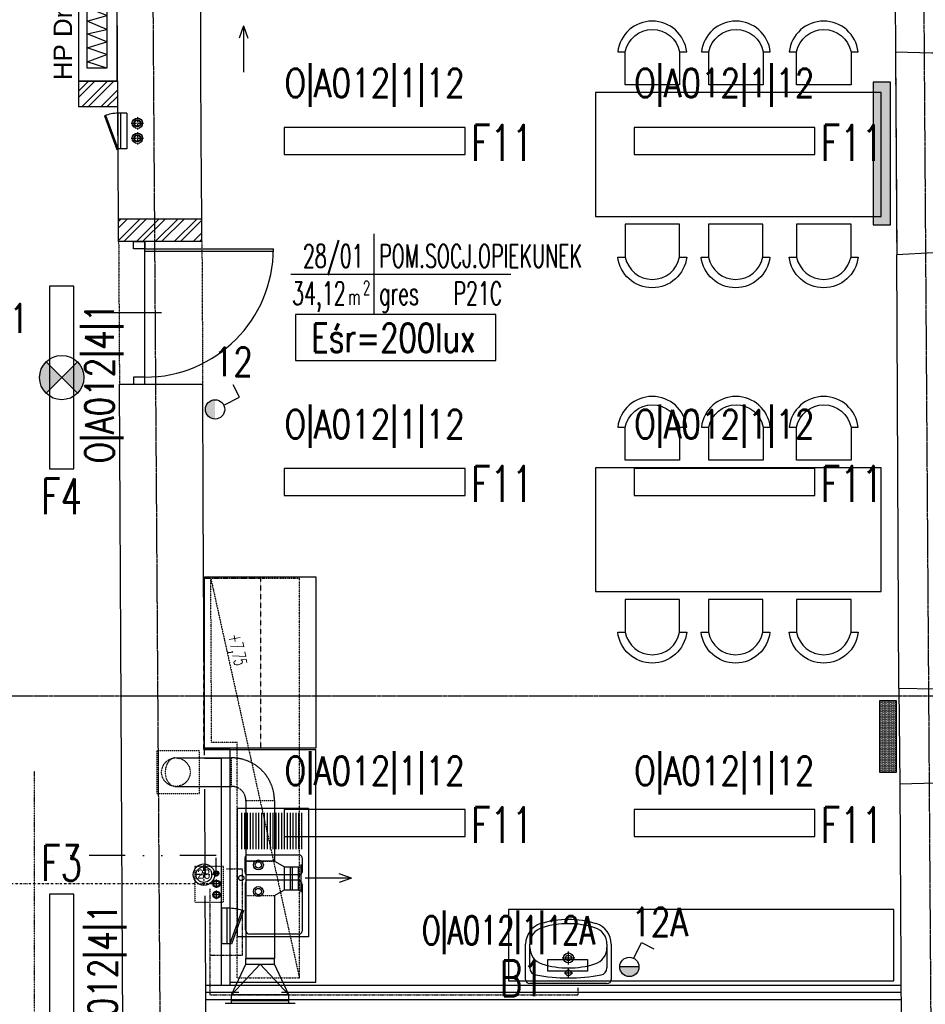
# Model space of a CAD drawing. Header units: inches. Extents: x -281236 to -70395, y 38777 to 102341.
# Tile 55 of 244: x -139263 to -138628, y 42943 to 43633. Entities that reach past the tile are written whole.
import ezdxf
from ezdxf.enums import TextEntityAlignment as Align

# ---------------------------------------------------------------- set-up
doc = ezdxf.new("R2010")
doc.units = ezdxf.units.IN
doc.header["$MEASUREMENT"] = 0
for name, pattern in [('00-inst$0$DASHDOT', [1, 0.5, -0.25, 0, -0.25]), ('CENTER', [2, 1.25, -0.25, 0.25, -0.25]), ('DASHDOT', [1, 0.5, -0.25, 0, -0.25]), ('DASHED', [0.75, 0.5, -0.25]), ('DASHED2', [0.375, 0.25, -0.125]), ('DIVIDE', [31.75, 12.7, -6.35, 0, -6.35, 0, -6.35])]:
    doc.linetypes.add(name, pattern=pattern)
doc.layers.get('0').update_dxf_attribs({"color": 101})
for name, color, linetype in [('Drz---drzwi', 5, 'Continuous'), ('E-90', 6, 'Continuous'), ('E-OPIS-POM', 6, 'Continuous'), ('E35', 6, 'Continuous'), ('Ins-kan', 54, 'Continuous'), ('Ins-went', 141, 'Continuous'), ('Ins-went-opis', 141, 'Continuous'), ('Ins-wod', 152, 'Continuous'), ('Mco-piony', 10, 'Continuous'), ('Mppoż-piony-hydranty', 121, 'Continuous'), ('Mw-cr-rury', 160, 'DIVIDE'), ('Mw-wc-rury', 160, 'DASHDOT'), ('Okn---okna', 5, 'Continuous'), ('Opis-spadki', 61, 'Continuous'), ('Os-osie glowne', 8, 'CENTER'), ('piony_K_nr', 240, 'Continuous'), ('Sc-cegla pelna', 32, 'Continuous'), ('Sc-cegla pelna-hatch', 8, 'Continuous'), ('Sc-cegla pustak', 42, 'Continuous'), ('Sc-gazobeton', 45, 'Continuous'), ('Sc-gk', 120, 'Continuous'), ('Sc-gk-hatch', 8, 'Continuous'), ('Sc-nadproza kon', 5, 'DASHED2'), ('Suf-widok', 8, 'Continuous'), ('W-otwor-strop', 126, 'Continuous'), ('Wyp-grzejniki', 56, 'Continuous'), ('Wyp-kuchnia', 71, 'Continuous'), ('Wyp-meble', 155, 'Continuous'), ('Wyp-sanitar', 131, 'Continuous')]:
    doc.layers.add(name, color=color, linetype=linetype)
doc.styles.add('KA wymiar', font='romans.shx', dxfattribs={"width": 0.6})
doc.styles.add('ROMANS', font='romans', dxfattribs={"width": 0.85})
doc.styles.add('TYTUL2', font='ARIAL.TTF')
doc.linetypes.add('BATTING', pattern='A,0.0001,-0.1,[134,ltypeshp.shx,S=0.1,R=0,X=-0.1,Y=0],-0.2,[134,ltypeshp.shx,S=0.1,R=180,X=0.1,Y=0],-0.1', length=0.4001)
pattern_1 = [(45, (0.613, 0), (-6.6291261, 6.6291261), []), (45, (5.032, 0), (-6.6291261, 6.6291261), [])]

# ---------------------------------------------------------------- blocks, each defined once
blk = doc.blocks.new('W030')
for points in [[(-78.99, 71.86), (-83.9, 71.86, -0.895014), (-35.66, 71.86), (-40.84, 71.86, 0.825539), (-78.93, 71.83), (-78.93, 48.87), (-40.84, 48.87), (-40.84, 71.86)], [(-17.5, 71.86), (-22.41, 71.86, -0.895014), (25.83, 71.86), (20.64, 71.86, 0.825539), (-17.44, 71.83), (-17.44, 48.87), (20.64, 48.87), (20.64, 71.86)], [(41.09, 71.86), (36.18, 71.86, -0.895014), (84.42, 71.86), (79.23, 71.86, 0.825539), (41.15, 71.83), (41.15, 48.87), (79.23, 48.87), (79.23, 71.86)], [(-78.99, -71.86), (-83.9, -71.86, 0.895014), (-35.66, -71.86), (-40.84, -71.86, -0.825539), (-78.93, -71.83), (-78.93, -48.87), (-40.84, -48.87), (-40.84, -71.86)], [(-17.22, -71.86), (-22.13, -71.86, 0.895014), (26.11, -71.86), (20.92, -71.86, -0.825539), (-17.16, -71.83), (-17.16, -48.87), (20.92, -48.87), (20.92, -71.86)], [(41.09, -71.86), (36.18, -71.86, 0.895014), (84.42, -71.86), (79.23, -71.86, -0.825539), (41.15, -71.83), (41.15, -48.87), (79.23, -48.87), (79.23, -71.86)]]:
    blk.add_lwpolyline(points, format="xyb")
at = {"linetype": 'Continuous'}
blk.add_lwpolyline([(-100, 43.37), (100, 43.37), (100, -43.37), (-100, -43.37), (-100, 43.37)], dxfattribs=at)
blk = doc.blocks.new('pow')
for p, q in [((0, 0.523), (0, -0.523)), ((-1.075, 0), (1.78, 0))]:
    blk.add_line(p, q)
at = {"style": 'KA wymiar', "width": 0.6}
for s, height, p in [('2', 0.18, (-0.139, -0.27)), ('m', 0.21, (-0.333, -0.401))]:
    blk.add_text(s, height=height, dxfattribs=at).set_placement(p)
for tag, p in [('01', (-0.131, 0.084)), ('000.00', (-0.364, -0.401))]:
    blk.add_attdef(tag, text='', height=0.3, dxfattribs=at).set_placement(p, align=Align.RIGHT)
for tag, p in [('POMIESZCZENIE', (0.071, 0.084)), ('POSADZKA', (0.071, -0.401))]:
    blk.add_attdef(tag, p, '', height=0.3, dxfattribs=at)
blk = doc.blocks.new('_0630_DRZWI_90')
at = {"ltscale": 7}
for p, q in [((5, 8), (5, 98)), ((6.8, 8), (6.8, 97.98))]:
    blk.add_line(p, q, dxfattribs=at)
at = {"ltscale": 25}
for p, q in [((50, 19.7), (50, -28.9)), ((5, 8), (0, 8)), ((0, 8), (5, 8)), ((0, 0), (0, 8)), ((95, 8), (5, 8)), ((5, 8), (5, 0)), ((95, 8), (95, 0)), ((100, 8), (95, 8)), ((100, 0), (100, 8)), ((5, 0), (0, 0)), ((5, 0), (0, 0)), ((95, 0), (100, 0)), ((95, 0), (100, 0))]:
    blk.add_line(p, q, dxfattribs=at)
at = {"ltscale": 7}
blk.add_arc((5, 8), 90, 0, 90, dxfattribs=at)
blk = doc.blocks.new('umywalka_60x45')
at = {"ltscale": 25}
for p, q in [((-27, 0), (27, 0)), ((-30, -27.72), (-30, -3)), ((0, -4.5), (0, -10.5)), ((30, -3), (30, -27.72)), ((-27, -27.72), (-27, -11.03)), ((3, -7.5), (-3, -7.5)), ((0, -13.5), (0, -22.5)), ((27, -11.03), (27, -27.72)), ((4.5, -18), (-4.5, -18))]:
    blk.add_line(p, q, dxfattribs=at)
for centre, radius in [((0, -7.5), 2), ((0, -18), 3.5), ((0, -18), 2)]:
    blk.add_circle(centre, radius, dxfattribs=at)
for centre, radius, start, end in [((27, -3), 3, 0, 90), ((-27, -3), 3, 90, 180), ((-22, -11.03), 5, 100.52627, 180), ((0, -129.43), 125.43, 79.47373, 100.52627), ((22, -11.03), 5, 0, 79.47373), ((0, -73.4), 62.4, 72.6871, 107.3129), ((-15, -25.28), 12, 107.3129, 180), ((15, -25.28), 12, 0, 72.6871), ((-15, -27.72), 15, 180, 252.6871), ((-15, -27.72), 12, 180, 252.6871), ((15, -27.72), 12, 287.3129, 0), ((15, -27.72), 15, 287.3129, 0), ((0, 20.4), 62.4, 252.6871, 287.3129), ((0, 20.4), 65.4, 252.6871, 287.3129)]:
    blk.add_arc(centre, radius, start, end, dxfattribs=at)
blk = doc.blocks.new('HP25')
at = {"layer": 'Mppoż-piony-hydranty'}
for p, q in [((-1492.3, 1506.02), (-1492.3, 1533.02)), ((-1492.3, 1533.02), (-1418.3, 1533.02)), ((-1418.3, 1533.02), (-1418.3, 1506.02)), ((-1469.71, 1527.1), (-1476.32, 1513.24)), ((-1427.42, 1527.1), (-1476.32, 1527.1)), ((-1476.32, 1527.1), (-1476.32, 1513.24)), ((-1464.43, 1513.24), (-1469.71, 1527.1)), ((-1460.46, 1527.1), (-1464.43, 1513.24)), ((-1454.51, 1513.24), (-1460.46, 1527.1)), ((-1451.54, 1527.1), (-1454.51, 1513.24)), ((-1445.92, 1513.24), (-1451.54, 1527.1)), ((-1441.63, 1527.1), (-1445.92, 1513.24)), ((-1437, 1513.24), (-1441.63, 1527.1)), ((-1432.04, 1527.1), (-1437, 1513.24)), ((-1427.42, 1513.24), (-1432.04, 1527.1)), ((-1427.42, 1513.24), (-1427.42, 1527.1)), ((-1488.14, 1518.12), (-1482.01, 1511.99)), ((-1487.98, 1518.24), (-1481.89, 1512.15)), ((-1487.82, 1518.35), (-1481.78, 1512.31)), ((-1487.64, 1518.46), (-1481.67, 1512.49)), ((-1487.46, 1518.56), (-1481.57, 1512.67)), ((-1487.27, 1518.66), (-1481.47, 1512.86)), ((-1487.08, 1518.74), (-1481.39, 1513.05)), ((-1486.87, 1518.82), (-1481.31, 1513.26)), ((-1486.66, 1518.89), (-1481.24, 1513.47)), ((-1486.43, 1518.95), (-1481.18, 1513.7)), ((-1486.2, 1519), (-1481.13, 1513.93)), ((-1485.95, 1519.04), (-1481.09, 1514.18)), ((-1485.69, 1519.06), (-1481.07, 1514.43)), ((-1485.42, 1519.07), (-1481.06, 1514.71)), ((-1485.13, 1519.06), (-1481.07, 1515)), ((-1484.81, 1519.03), (-1481.1, 1515.32)), ((-1484.47, 1518.96), (-1481.17, 1515.66)), ((-1484.08, 1518.86), (-1481.27, 1516.05)), ((-1483.61, 1518.68), (-1481.45, 1516.52)), ((-1482.97, 1518.31), (-1481.82, 1517.16)), ((-1479.08, 1520.38), (-1477.49, 1513.39)), ((-1478.95, 1510.35), (-1479.08, 1520.38)), ((-1489.78, 1514.94), (-1485.19, 1510.35)), ((-1489.78, 1514.66), (-1485.46, 1510.35)), ((-1489.77, 1514.37), (-1485.76, 1510.36)), ((-1489.76, 1515.2), (-1484.93, 1510.37)), ((-1489.73, 1514.05), (-1486.08, 1510.39)), ((-1489.72, 1515.45), (-1484.68, 1510.41)), ((-1489.67, 1515.68), (-1484.44, 1510.46)), ((-1489.67, 1513.7), (-1486.43, 1510.46)), ((-1489.62, 1515.91), (-1484.22, 1510.51)), ((-1489.55, 1516.12), (-1484, 1510.58)), ((-1489.55, 1513.3), (-1486.83, 1510.58)), ((-1489.47, 1516.33), (-1483.8, 1510.66)), ((-1489.39, 1516.53), (-1483.6, 1510.74)), ((-1489.36, 1512.82), (-1487.31, 1510.77)), ((-1489.29, 1516.72), (-1483.41, 1510.84)), ((-1489.19, 1516.9), (-1483.23, 1510.94)), ((-1489.08, 1517.08), (-1483.05, 1511.04)), ((-1488.97, 1517.24), (-1482.88, 1511.16)), ((-1488.93, 1512.11), (-1488.02, 1511.2)), ((-1488.85, 1517.41), (-1482.72, 1511.28)), ((-1488.72, 1517.56), (-1482.57, 1511.41)), ((-1488.59, 1517.71), (-1482.42, 1511.54)), ((-1488.45, 1517.85), (-1482.28, 1511.68)), ((-1488.3, 1517.99), (-1482.14, 1511.83)), ((-1480.93, 1514.44), (-1478.95, 1510.35)), ((-1477.49, 1513.39), (-1476.96, 1517.48)), ((-1476.32, 1513.24), (-1427.42, 1513.24)), ((-1418.3, 1506.02), (-1492.3, 1506.02)), ((-1485.29, 1510.48), (-1485.29, 1507.71)), ((-1485.29, 1507.71), (-1478.55, 1507.71))]:
    blk.add_line(p, q, dxfattribs=at)
blk.add_circle((-1485.42, 1514.71), 4.36, dxfattribs=at)
blk = doc.blocks.new('pco')
at = {"layer": 'Mco-piony', "color": 9, "linetype": 'DASHDOT', "ltscale": 3}
for p, q in [((-2599.38, -14.34), (-2610.28, -14.34)), ((-2604.83, -19.79), (-2604.83, -8.89))]:
    blk.add_line(p, q, dxfattribs=at)
at = {"layer": 'Mco-piony', "color": 9}
blk.add_circle((-2604.83, -14.34), 4.53, dxfattribs=at)
at = {"layer": 'Mco-piony'}
blk.add_circle((-2604.83, -14.34), 3.2, dxfattribs=at)
at = {"layer": 'Mco-piony', "color": 8}
blk.add_circle((-2604.83, -14.34), 2.6, dxfattribs=at)
blk = doc.blocks.new('_gslkflhklgj')
at = {"linetype": '00-inst$0$DASHDOT', "ltscale": 5}
for p, q in [((0, -7.5), (0, 7.5)), ((7.5, 0), (-7.5, 0))]:
    blk.add_line(p, q, dxfattribs=at)
for radius in [7.5, 5.5]:
    blk.add_circle((0, 0), radius)
blk = doc.blocks.new('rewizja')
at = {"layer": 'Wyp-meble'}
for p, q in [((-25, 6), (-25, 0)), ((-25, 6), (0, 6)), ((-25, 4), (-25, 2)), ((0, 2), (-25, 2)), ((0, 6), (0, 0)), ((0, 0), (-25, 0))]:
    blk.add_line(p, q, dxfattribs=at)
blk.add_lwpolyline([(-23.15, -9.49), (0.34, -0.94), (0, 0), (-23.49, -8.55)], close=True, dxfattribs=at)
blk.add_arc((0, 0), 25, 180, 202.29244, dxfattribs=at)
blk = doc.blocks.new('pion_woda')
at = {"layer": 'Ins-wod'}
for p, q in [((3, 0), (-3, 0)), ((0, 3), (0, -3))]:
    blk.add_line(p, q, dxfattribs=at)
for centre, radius in [((0, 0.02), 2.55), ((0, 0), 2)]:
    blk.add_circle(centre, radius, dxfattribs=at)
blk = doc.blocks.new('pion_mały')
at = {"layer": 'Ins-wod'}
for p, q in [((0, 2.08), (0, -2.12)), ((2.1, -0.02), (-2.1, -0.02))]:
    blk.add_line(p, q, dxfattribs=at)
for centre, radius in [((0, 0), 1.79), ((0, -0.02), 1.4)]:
    blk.add_circle(centre, radius, dxfattribs=at)
blk = doc.blocks.new('WW_piony')
for name, p in [('pion_mały', (0, 0)), ('pion_woda', (7.18, 0.12)), ('pion_woda', (14.93, 0.15))]:
    blk.add_blockref(name, p)
blk = doc.blocks.new('0630_STRZAŁKA')
at = {"ltscale": 0.5}
for points in [[(0, 0), (-3.03, -8.56)], [(0, 0), (0, -32.43)], [(0, 0), (3.03, -8.56)]]:
    blk.add_lwpolyline(points, dxfattribs=at)
blk = doc.blocks.new('G_50')
at = {"layer": 'Wyp-grzejniki'}
h = blk.add_hatch(dxfattribs=at)
h.set_pattern_fill('DOTS', color=256, scale=0.5, angle=180, style=0)
h.set_pattern_definition([(180, (77492.90915, -37873.9399), (-0.396875, -0.79375), [0, -0.79375])])
h.paths.add_polyline_path([(0, 0), (-12, 0), (-12, -50), (0, -50)])
blk.add_lwpolyline([(-12, -50), (0, -50), (0, 0), (-12, 0)], close=True, dxfattribs=at)
blk = doc.blocks.new('grzejnik_100')
at = {"layer": 'Wyp-grzejniki'}
h = blk.add_hatch(dxfattribs=at)
h.set_pattern_fill('DOTS', color=256, scale=0.5, style=0)
h.set_pattern_definition([(0, (-77492.90915, 37823.9399), (0.396875, 0.79375), [0, -0.79375])])
h.paths.add_polyline_path([(0, -100), (12, -100), (12, 0), (0, 0)])
blk.add_lwpolyline([(12, 0), (0, 0), (0, -100), (12, -100)], close=True, dxfattribs=at)

msp = doc.modelspace()

# ---------------------------------------------------------------- hatches: boundary and pattern name
at = {"layer": 'E35'}
h = msp.add_hatch(color=256, dxfattribs=at)
edge = h.paths.add_edge_path()
edge.add_line((-139233.39, 43381.85), (-139222.39, 43392.85))
edge.add_ellipse((-139233.39, 43381.85), major_axis=(11, 11), ratio=1, start_angle=-90, end_angle=0, ccw=False)
edge.add_line((-139222.39, 43370.85), (-139233.39, 43381.85))
edge = h.paths.add_edge_path()
edge.add_line((-139244.39, 43392.85), (-139233.39, 43381.85))
edge.add_line((-139233.39, 43381.85), (-139244.39, 43370.85))
edge.add_ellipse((-139233.39, 43381.85), major_axis=(11, -11), ratio=1, start_angle=180, end_angle=270, ccw=False)
for points in [[(-139126.02, 43366.32, 0.414214), (-139132.77, 43359.57, 0.414214), (-139126.02, 43352.82)], [(-138842.56, 42968.84, 1), (-138829.06, 42968.84)]]:
    msp.add_hatch(color=256, dxfattribs=at).paths.add_polyline_path(points)
at = {"layer": 'Sc-cegla pelna-hatch'}
h = msp.add_hatch(dxfattribs=at)
h.set_pattern_fill('ANSI32', color=256, scale=25, style=0)
h.set_pattern_definition(pattern_1)
h.paths.add_polyline_path([(-139194.19, 43589.5), (-139210.66, 43589.5), (-139210.66, 43571.5), (-139194.09, 43571.5)])
h.paths.add_polyline_path([(-139210.66, 43589.5), (-139221.62, 43589.5), (-139221.62, 43571.5), (-139210.66, 43571.5)])
h = msp.add_hatch(dxfattribs=at)
h.set_pattern_fill('ANSI32', color=256, scale=25, style=0)
h.set_pattern_definition(pattern_1)
h.paths.add_polyline_path([(-139135.32, 43493.16), (-139193.64, 43493.16), (-139193.55, 43477.16), (-139135.23, 43477.16)])

# ---------------------------------------------------------------- linework, layer by layer
at = {"color": 5, "linetype": 'Continuous', "lineweight": -2}
msp.add_line((-139084.41, 43042.98, -2150), (-139104.41, 43042.98, -2150), dxfattribs=at)
at = {"layer": 'E35'}
for p, q in [((-139222.39, 43370.85), (-139244.39, 43392.85)), ((-139244.39, 43370.85), (-139222.39, 43392.85)), ((-139108.95, 43368.12), (-139113.23, 43376.66)), ((-139119.99, 43362.6), (-139108.95, 43368.12)), ((-138832.78, 42974.88), (-138827.26, 42985.91)), ((-138827.26, 42985.91), (-138818.72, 42981.64)), ((-138829.06, 42968.84), (-138842.56, 42968.84))]:
    msp.add_line(p, q, dxfattribs=at)
at = {"layer": 'E35', "linetype": 'Continuous', "ltscale": 0.3}
msp.add_line((-139243.76, 43371.48), (-139223.02, 43392.22), dxfattribs=at)
at = {"layer": 'E35'}
for points in [[(-138950.92, 43557.22), (-139077.52, 43557.22), (-139077.52, 43538.22), (-138950.92, 43538.22)], [(-138705.91, 43557.22), (-138832.51, 43557.22), (-138832.51, 43538.22), (-138705.91, 43538.22)], [(-139241.89, 43445.86), (-139241.89, 43317.86), (-139224.89, 43317.86), (-139224.89, 43445.86)], [(-138950.92, 43318.18), (-139077.52, 43318.18), (-139077.52, 43299.18), (-138950.92, 43299.18)], [(-138705.91, 43318.18), (-138832.51, 43318.18), (-138832.51, 43299.18), (-138705.91, 43299.18)], [(-138950.92, 43079.14), (-139077.52, 43079.14), (-139077.52, 43060.14), (-138950.92, 43060.14)], [(-138705.91, 43079.14), (-138832.51, 43079.14), (-138832.51, 43060.14), (-138705.91, 43060.14)], [(-139241.89, 43019.78), (-139241.89, 42891.78), (-139224.89, 42891.78), (-139224.89, 43019.78)], [(-138892.94, 42965.82), (-138892.94, 42974.1), (-138865.24, 42974.1), (-138865.24, 42965.82)]]:
    msp.add_lwpolyline(points, close=True, dxfattribs=at)
at = {"layer": 'E35', "linetype": 'Continuous', "ltscale": 0.3}
msp.add_lwpolyline([(-139069.69, 43393.9), (-138929.36, 43393.9), (-138929.36, 43426.18), (-139069.69, 43426.18)], close=True, dxfattribs=at)
at = {"layer": 'E35'}
for centre, radius in [((-139233.39, 43381.85), 15.55), ((-139126.02, 43359.57), 6.75), ((-138835.81, 42968.84), 6.75)]:
    msp.add_circle(centre, radius, dxfattribs=at)
at = {"layer": 'Ins-went', "linetype": 'DASHED', "ltscale": 0.5}
for p, q in [((-139153.47, 43115.35), (-139114.41, 43115.35)), ((-139153.47, 43095.35), (-139114.41, 43095.35)), ((-139104.41, 43085.35, -2150), (-139104.41, 43018.98, -2150)), ((-139084.41, 43085.35, -2150), (-139084.41, 43042.98, -2150)), ((-139104.41, 43018.98, -2150), (-139104.41, 42974.68, -2150)), ((-139084.41, 43018.98, -2150), (-139084.41, 42974.68, -2150)), ((-139104.41, 42970.68, -2150), (-139104.41, 42974.68, -2150)), ((-139084.41, 42970.68, -2150), (-139084.41, 42974.68, -2150)), ((-139114.41, 42943.18, -2150), (-139114.41, 42949.18, -2150)), ((-139074.41, 42943.18, -2150), (-139074.41, 42949.18, -2150))]:
    msp.add_line(p, q, dxfattribs=at)
at = {"layer": 'Ins-went', "linetype": 'DASHED', "ltscale": 0.2}
for p, q in [((-139114.41, 43095.35), (-139114.41, 43115.35)), ((-139084.41, 43085.35), (-139104.41, 43085.35)), ((-139104.41, 43042.98, -2150), (-139084.41, 43042.98, -2150)), ((-139067.91, 43038.98, -2150), (-139065.91, 43038.98, -2150)), ((-139067.91, 43022.98, -2150), (-139065.91, 43022.98, -2150)), ((-139104.41, 43018.98, -2150), (-139084.41, 43018.98, -2150))]:
    msp.add_line(p, q, dxfattribs=at)
at = {"layer": 'Ins-went'}
for p, q in [((-139084.41, 43042.98, -2150), (-139077.41, 43038.98, -2150)), ((-139077.41, 43022.98, -2150), (-139077.41, 43038.98, -2150)), ((-139077.41, 43038.98, -2150), (-139067.91, 43038.98, -2150)), ((-139073.41, 43038.98, -2150), (-139073.41, 43022.98, -2150)), ((-139071.91, 43038.98, -2150), (-139071.91, 43022.98, -2150)), ((-139067.91, 43038.98, -2150), (-139067.91, 43022.98, -2150)), ((-139065.91, 43040.73, -2150), (-139065.91, 43021.23, -2150)), ((-139084.41, 43018.98, -2150), (-139077.41, 43022.98, -2150)), ((-139077.41, 43022.98, -2150), (-139067.91, 43022.98, -2150)), ((-139084.41, 42974.68, -2150), (-139104.41, 42974.68, -2150)), ((-139104.41, 42974.68, -2150), (-139084.41, 42974.68, -2150)), ((-139114.41, 42949.18, -2150), (-139104.41, 42970.68, -2150)), ((-139114.41, 42949.18, -2150), (-139094.41, 42970.68, -2150)), ((-139104.41, 42970.68, -2150), (-139084.41, 42970.68, -2150)), ((-139074.41, 42949.18, -2150), (-139094.41, 42970.68, -2150)), ((-139074.41, 42949.18, -2150), (-139084.41, 42970.68, -2150)), ((-139074.41, 42949.18, -2150), (-139114.41, 42949.18, -2150)), ((-139069.91, 42943.18, -2150), (-139118.91, 42943.18, -2150)), ((-139074.41, 42945.18, -2150), (-139114.41, 42945.18, -2150))]:
    msp.add_line(p, q, dxfattribs=at)
at = {"layer": 'Ins-went', "linetype": 'DASHED', "ltscale": 0.2}
msp.add_circle((-139153.47, 43105.35), 10, dxfattribs=at)
at = {"layer": 'Ins-went', "linetype": 'DASHED', "ltscale": 0.5}
for radius in [30, 10]:
    msp.add_arc((-139114.41, 43085.35), radius, 0, 90, dxfattribs=at)
at = {"layer": 'Ins-went', "linetype": 'DASHED', "ltscale": 0.2}
msp.add_ellipse((-139153.47, 43105.35), major_axis=(0, -10), ratio=0.75, start_param=3.141593, end_param=6.283185, dxfattribs=at)
at = {"layer": 'Mw-cr-rury', "ltscale": 0.03}
for p, q in [((-139252.46, 42091.96, 540.74), (-139252.46, 43105.95, 540.74)), ((-139132.7, 43034.88), (-139132.7, 43039.89))]:
    msp.add_line(p, q, dxfattribs=at)
at = {"layer": 'Mw-cr-rury', "ltscale": 2}
msp.add_line((-139125.19, 43047.04), (-139252.46, 43047.04, 540.74), dxfattribs=at)
at = {"layer": 'Mw-cr-rury', "color": 60, "ltscale": 0.7}
msp.add_line((-139125.19, 43036.45), (-139125.19, 43047.04), dxfattribs=at)
at = {"layer": 'Mw-cr-rury', "ltscale": 0.7}
msp.add_line((-139125.19, 43036.45), (-139125.19, 43047.04), dxfattribs=at)
at = {"layer": 'Mw-wc-rury', "ltscale": 0.8}
for p, q in [((-139117.97, 43037.5), (-139107.02, 43037.5)), ((-139107.02, 43037.5), (-139107.02, 42976.95)), ((-139129.65, 43023.66), (-139129.65, 42949.37)), ((-139107.02, 42976.95), (-139129.65, 42976.95)), ((-138871.72, 42949.37), (-138871.72, 42954.1)), ((-139129.65, 42949.37), (-138871.72, 42949.37))]:
    msp.add_line(p, q, dxfattribs=at)
at = {"layer": 'Mw-wc-rury', "ltscale": 3}
msp.add_line((-139127.87, 43027.17), (-139268.39, 43027.17, 540.74), dxfattribs=at)
at = {"layer": 'Okn---okna'}
msp.add_line((-138646.99, 43163.93), (-138646.23, 43096.93), dxfattribs=at)
msp.add_lwpolyline([(-138649.4, 43609.89), (-138648.5, 43467.89)], dxfattribs=at)
at = {"layer": 'Os-osie glowne'}
for p, q in [((-139147.35, 40431.76), (-139175.75, 44583.07)), ((-138607.34, 40431.76), (-138635.74, 44583.07)), ((-143378.57, 43158.75), (-138190.06, 43158.75))]:
    msp.add_line(p, q, dxfattribs=at)
at = {"layer": 'Sc-cegla pelna'}
for p, q in [((-138650.74, 43873.97), (-138649.4, 43609.89)), ((-139193.64, 43493.16), (-139194.66, 43671.16)), ((-139135.96, 43598.16), (-139135.96, 43671.16)), ((-139135.67, 43550.16), (-139135.97, 43598.16)), ((-139135.32, 43493.16), (-139135.72, 43550.16)), ((-139193.64, 43493.16), (-139135.32, 43493.16)), ((-138646.99, 43163.93), (-138648.5, 43467.89)), ((-139190.2, 42826.8), (-139193, 43377.16)), ((-139193, 43377.16), (-139134.7, 43377.16)), ((-139134.28, 43294.16), (-139134.7, 43377.16)), ((-139133.38, 43117.35), (-139134.28, 43294.16)), ((-138621.49, 43163.57), (-138646.99, 43163.93)), ((-139132.96, 43033.61), (-139133.26, 43093.35)), ((-138646.23, 43096.89), (-138644.66, 42756.88)), ((-139132.56, 42956.12), (-139132.88, 43018.63)), ((-139132.2, 42884.11), (-139132.56, 42956.12))]:
    msp.add_line(p, q, dxfattribs=at)
for points in [[(-138587.34, 43609.23), (-138623.89, 43609.23), (-138623.89, 43609.23), (-138649.4, 43609.89)], [(-138586.57, 43469.23), (-138623.04, 43469.23), (-138623.04, 43469.23), (-138648.5, 43467.89)], [(-138584.65, 43099.77), (-138621.17, 43099.57), (-138621.16, 43097.57), (-138646.23, 43096.93)]]:
    msp.add_lwpolyline(points, dxfattribs=at)
at = {"layer": 'Sc-cegla pustak'}
for p, q in [((-139194.19, 43589.5), (-139221.62, 43589.5)), ((-139221.62, 43589.5), (-139221.62, 43571.5)), ((-139194.09, 43571.5), (-139221.62, 43571.5))]:
    msp.add_line(p, q, dxfattribs=at)
at = {"layer": 'Sc-gazobeton'}
for p, q in [((-139193.55, 43477.16), (-139193.64, 43493.16)), ((-139135.23, 43477.16), (-139135.32, 43493.16)), ((-139135.23, 43477.16), (-139193.55, 43477.16))]:
    msp.add_line(p, q, dxfattribs=at)
at = {"layer": 'Sc-gk'}
for p, q in [((-139133.4, 43121.16), (-139115.51, 43121.16)), ((-139115.51, 43121.16), (-139133.4, 43121.16)), ((-139115.51, 42956.12), (-139115.51, 43121.16)), ((-139133.37, 43115.16), (-139121.51, 43115.16)), ((-139121.51, 42956.12), (-139121.51, 43115.16)), ((-139132.56, 42956.12), (-138645.58, 42956.12)), ((-139132.56, 42946.12), (-138645.58, 42946.12))]:
    msp.add_line(p, q, dxfattribs=at)
at = {"layer": 'Sc-gk-hatch', "linetype": 'BATTING', "ltscale": 0.22}
msp.add_line((-139132.56, 42951.12), (-139109.41, 42951.12), dxfattribs=at)
at = {"layer": 'Sc-gk-hatch', "linetype": 'BATTING', "ltscale": 0.23}
msp.add_line((-139079.41, 42951.12), (-138645.58, 42951.12), dxfattribs=at)
at = {"layer": 'Sc-nadproza kon', "linetype": 'DASHDOT', "ltscale": 0.5}
for p, q in [((-138649.4, 43609.89), (-138648.5, 43467.89)), ((-139193.55, 43477.16), (-139193, 43377.16)), ((-139135.23, 43477.16), (-139134.7, 43377.16))]:
    msp.add_line(p, q, dxfattribs=at)
at = {"layer": 'Suf-widok', "linetype": 'DIVIDE', "ltscale": 0.02}
for p, q in [((-139128.42, 43126.16), (-139129.01, 43241.16)), ((-139066.91, 43241.16), (-139129.01, 43241.16)), ((-139129.01, 43241.16), (-139066.91, 42961.12)), ((-139066.91, 42961.12, -2150), (-139066.91, 43241.16, -2150)), ((-139110.51, 43126.16), (-139128.42, 43126.16)), ((-139110.51, 42961.12), (-139110.51, 43126.16)), ((-139110.51, 42961.12), (-139066.91, 42961.12))]:
    msp.add_line(p, q, dxfattribs=at)
at = {"layer": 'W-otwor-strop', "linetype": 'DASHED2', "ltscale": 0.3}
for points in [[(-139166.86, 43090.35), (-139136.86, 43090.35), (-139136.86, 43120.35), (-139166.86, 43120.35)], [(-139120.21, 43039.16), (-139140.21, 43039.16), (-139140.21, 43014.16), (-139120.21, 43014.16)]]:
    msp.add_lwpolyline(points, close=True, dxfattribs=at)
at = {"layer": 'Wyp-kuchnia', "color": 155}
for p, q in [((-139110.51, 43079.86), (-139110.51, 42989.86)), ((-139060.51, 43079.86), (-139110.51, 43079.86)), ((-139060.51, 43079.86), (-139060.51, 42989.86)), ((-139107.51, 43076.86), (-139107.51, 43051.36)), ((-139105.51, 43076.86), (-139105.51, 43051.36)), ((-139103.51, 43076.86), (-139103.51, 43051.36)), ((-139101.51, 43076.86), (-139101.51, 43051.36)), ((-139099.51, 43076.86), (-139099.51, 43051.36)), ((-139097.51, 43076.86), (-139097.51, 43051.36)), ((-139095.51, 43076.86), (-139095.51, 43051.36)), ((-139093.51, 43076.86), (-139093.51, 43051.36)), ((-139091.51, 43076.86), (-139091.51, 43051.36)), ((-139089.51, 43076.86), (-139089.51, 43051.36)), ((-139087.51, 43076.86), (-139087.51, 43051.36)), ((-139085.51, 43076.86), (-139085.51, 43051.36)), ((-139083.51, 43076.86), (-139083.51, 43051.36)), ((-139081.51, 43076.86), (-139081.51, 43051.36)), ((-139079.51, 43076.86), (-139079.51, 43051.36)), ((-139077.51, 43076.86), (-139077.51, 43051.36)), ((-139075.51, 43076.86), (-139075.51, 43051.36)), ((-139073.51, 43076.86), (-139073.51, 43051.36)), ((-139071.51, 43076.86), (-139071.51, 43051.36)), ((-139069.51, 43076.86), (-139069.51, 43051.36)), ((-139067.51, 43076.86), (-139067.51, 43051.36)), ((-139065.51, 43076.86), (-139065.51, 43051.36)), ((-139105.01, 43035.36), (-139105.01, 43045.36)), ((-139103.01, 43047.36), (-139067.01, 43047.36)), ((-139065.01, 43045.36), (-139065.01, 43035.36)), ((-139067.01, 43033.36), (-139103.01, 43033.36)), ((-139068.01, 43029.69), (-139102.7, 43029.69)), ((-139104.7, 42994.86), (-139104.7, 43027.69)), ((-139065.01, 43026.69), (-139065.01, 42993.86)), ((-139060.51, 42989.86), (-139110.51, 42989.86)), ((-139067.01, 42991.86), (-139101.7, 42991.86))]:
    msp.add_line(p, q, dxfattribs=at)
for points in [[(-139133.4, 43122.16), (-139133.4, 43242.16), (-139055.51, 43242.16), (-139055.51, 43122.16)], [(-138920.58, 42959.12), (-138650.58, 42959.12), (-138650.58, 43009.12), (-138920.58, 43009.12)]]:
    msp.add_lwpolyline(points, close=True, dxfattribs=at)
for points in [[(-139115.51, 42958.16), (-139055.51, 42958.16), (-139055.51, 43121.16)], [(-139115.51, 43121.16), (-139055.51, 43121.16)]]:
    msp.add_lwpolyline(points, dxfattribs=at)
for centre, radius in [((-139095.68, 43040.31), 3.5), ((-139095.68, 43040.31), 2.25), ((-139107.63, 43031.17), 1.82), ((-139095.68, 43021.67), 3.5), ((-139095.68, 43021.67), 2.25)]:
    msp.add_circle(centre, radius, dxfattribs=at)
for centre, radius, start, end in [((-139103.01, 43045.36), 2, 90, 180), ((-139067.01, 43045.36), 2, 0, 90), ((-139103.01, 43035.36), 2, 180, 270), ((-139102.7, 43027.69), 2, 90, 180), ((-139068.01, 43026.69), 3, 0, 90), ((-139067.01, 43035.36), 2, 270, 0), ((-139101.7, 42994.86), 3, 180, 270), ((-139067.01, 42993.86), 2, 270, 0)]:
    msp.add_arc(centre, radius, start, end, dxfattribs=at)
at = {"layer": 'Wyp-meble', "linetype": 'DASHED2', "ltscale": 0.5}
msp.add_lwpolyline([(-139134.01, 43121.16), (-139094.01, 43121.16), (-139094.01, 43241.16), (-139134.01, 43241.16)], close=True, dxfattribs=at)

# ---------------------------------------------------------------- block references
at = {"rotation": 270}
for name, p in [('rewizja', (-139193.92, 43542.1)), ('WW_piony', (-139125.18, 43034.35))]:
    msp.add_blockref(name, p, dxfattribs=at)
at = {"xscale": -1, "rotation": 90}
msp.add_blockref('rewizja', (-139115.51, 42985.16), dxfattribs=at)
at = {"layer": 'Drz---drzwi', "rotation": 270}
msp.add_blockref('_0630_DRZWI_90', (-139183.19, 43477.16), dxfattribs=at)
at = {"layer": 'E-OPIS-POM', "xscale": 54, "yscale": 54, "zscale": 54}
msp.add_blockref('pow', (-139014.89, 43454.41), dxfattribs=at).add_auto_attribs({'000.00': '34,12', '01': '28/01', 'POMIESZCZENIE': 'POM.SOCJ.OPIEKUNEK', 'POSADZKA': 'gres   P21C'})
at = {"layer": 'Ins-kan'}
msp.add_blockref('_gslkflhklgj', (-139133.84, 43033.52), dxfattribs=at)
at = {"layer": 'Ins-went-opis'}
msp.add_blockref('0630_STRZAŁKA', (-139106.12, 43628.28), dxfattribs=at)
at = {"layer": 'Ins-went-opis', "rotation": 270}
msp.add_blockref('0630_STRZAŁKA', (-139030.48, 43030.98, -2150), dxfattribs=at)
at = {"layer": 'Mco-piony', "xscale": 0.799999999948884, "yscale": 0.8000000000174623, "zscale": 0.8, "rotation": 180.001351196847}
for p in [(-141264.28, 43548.57, 0), (-141264.28, 43538.04, 0)]:
    msp.add_blockref('pco', p, dxfattribs=at)
at = {"layer": 'Mppoż-piony-hydranty', "xscale": -1, "rotation": 90.00001335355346}
msp.add_blockref('HP25', (-137688.6, 42171.2), dxfattribs=at)
at = {"layer": 'Wyp-grzejniki', "rotation": 180}
msp.add_blockref('grzejnik_100', (-138652.95, 43488.89), dxfattribs=at)
at = {"layer": 'Wyp-grzejniki'}
msp.add_blockref('G_50', (-138648.61, 43155.43), dxfattribs=at)
at = {"layer": 'Wyp-meble', "xscale": -1}
for p in [(-138759.47, 43538.22), (-138759.47, 43275.21)]:
    msp.add_blockref('W030', p, dxfattribs=at)
at = {"layer": 'Wyp-sanitar', "rotation": 180}
msp.add_blockref('umywalka_60x45', (-138878.48, 42957.12), dxfattribs=at)

# ---------------------------------------------------------------- texts
at = {"layer": 'E-90', "style": 'ROMANS'}
for s, rotation, width, p in [('O|A012|1|12', 0, 0.8, (-139014.22, 43586.85)), ('O|A012|1|12', 0, 0.8, (-138769.21, 43586.85)), ('O|A012|4|1', 360, 0.8, (-139312.79, 43421.9)), ('O|A012|4|1', 90, 0.8, (-139205.49, 43377.95)), ('Eśr=200lux', 360, 0.75, (-139001.04, 43409.74)), ('12', 360, 0.8, (-139113.22, 43392.92)), ('O|A012|1|12', 0, 0.8, (-139014.22, 43347.81)), ('O|A012|1|12', 0, 0.8, (-138769.21, 43347.81)), ('O|A012|1|12', 0, 0.8, (-139014.22, 43104.82)), ('O|A012|1|12', 0, 0.8, (-138769.21, 43104.82)), ('O|A012|4|1', 90, 0.8, (-139203.34, 42956.85)), ('12A', 360, 0.8, (-138814.56, 43000.32)), ('O|A012|1|12A', 0, 0.7, (-138920.52, 42993.1))]:
    msp.add_text(s, height=20, rotation=rotation, dxfattribs=dict(at, width=width)).set_placement(p, align=Align.MIDDLE)
at = {"layer": 'E35', "style": 'ROMANS', "width": 0.7}
for s, p in [('F11', (-138924.88, 43546.37)), ('F11', (-138679.88, 43546.37)), ('F11', (-138924.88, 43307.33)), ('F11', (-138679.88, 43307.33)), ('F4', (-139233.44, 43298.57)), ('F11', (-138924.88, 43068.29)), ('F11', (-138679.88, 43068.29)), ('F3', (-139233.44, 43041.72)), ('B1', (-138911.12, 42960.88))]:
    msp.add_text(s, height=25, dxfattribs=at).set_placement(p, align=Align.MIDDLE)
at = {"layer": 'Opis-spadki', "style": 'TYTUL2'}
msp.add_text('HP Dn25', height=13, rotation=90, dxfattribs=at).set_placement((-139232.65, 43627.11), align=Align.MIDDLE)
at = {"layer": 'piony_K_nr', "style": 'TYTUL2', "width": 0.9}
msp.add_text('28', height=6.5, dxfattribs=at).set_placement((-139138.5, 43030.61, -76.7))
at = {"layer": 'Suf-widok', "style": 'KA wymiar', "width": 0.6}
msp.add_text(' +7,75', height=9, rotation=281.41191, dxfattribs=at).set_placement((-139117.43, 43204.79))

doc.saveas('drawing.dxf')
